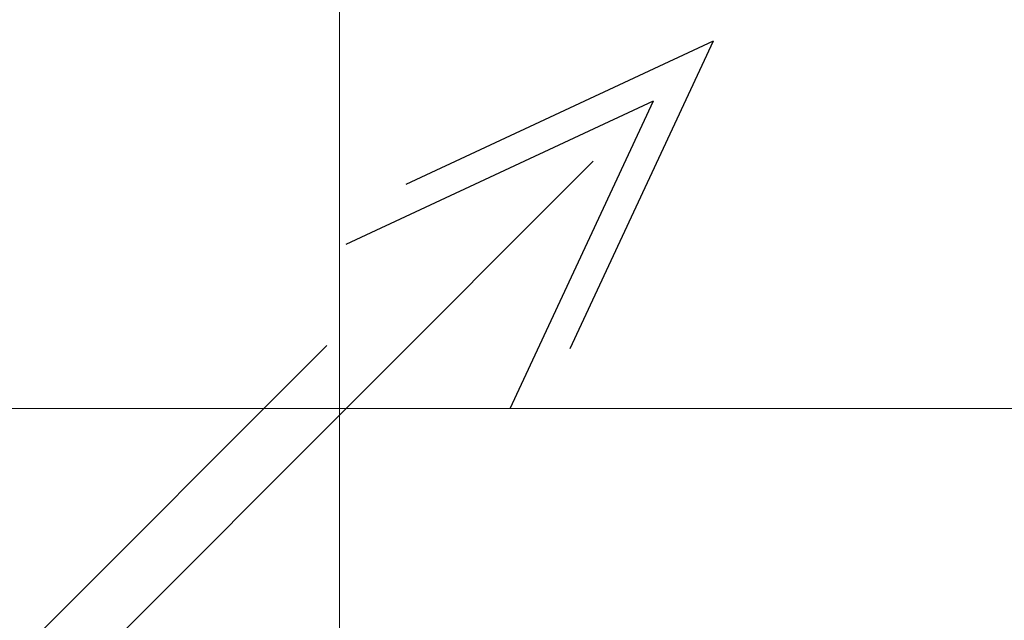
# Model space of a CAD drawing. Extents: x -142 to 528, y -48 to 546.
# Tile 11 of 28: x -67.84 to -59.13, y 50.68 to 55.99. Entities that reach past the tile are written whole.
import ezdxf
from ezdxf.lldxf.tags import DXFTag

# ---------------------------------------------------------------- set-up
doc = ezdxf.new("R2010")
doc.units = 0
doc.layers.get('0').update_dxf_attribs({"lineweight": 35})
doc.layers.add('5_OG-SCHRAFF-FILL', color=7, linetype='Continuous', lineweight=25)
doc.layers.add('S_Abwasser_Entlueftung', color=4, linetype='Nova_70', lineweight=25, true_color=0x00ffff)
doc.layers.add('S_Entlüftung_Beschriftung', color=4, linetype='Continuous', lineweight=18, true_color=0x00ffff)
tags = doc.linetypes.add('fein_strichliert', pattern=[4, 1, -2, 1]).pattern_tags.tags
tags[8:9] = [DXFTag(74, 4), DXFTag(75, 0), DXFTag(340, '0'), DXFTag(46, 0.0), DXFTag(50, 0.0), DXFTag(44, 0.0), DXFTag(45, 0.0)]
tags[6:7] = [DXFTag(74, 4), DXFTag(75, 0), DXFTag(340, '0'), DXFTag(46, 0.0), DXFTag(50, 0.0), DXFTag(44, 0.0), DXFTag(45, 0.0)]
tags[4:5] = [DXFTag(74, 4), DXFTag(75, 0), DXFTag(340, '0'), DXFTag(46, 0.0), DXFTag(50, 0.0), DXFTag(44, 0.0), DXFTag(45, 0.0)]
tags = doc.linetypes.add('Nova_70', pattern='A,2,[130,ltypeshp.shx,S=1,R=-90,X=0,Y=1],2', length=4).pattern_tags.tags
tags[12:13] = [DXFTag(74, 4), DXFTag(75, 0), DXFTag(340, '0'), DXFTag(46, 0.0), DXFTag(50, 0.0), DXFTag(44, 0.0), DXFTag(45, 0.0)]

# ---------------------------------------------------------------- blocks, each defined once
blk = doc.blocks.new('Referenz-A07AMIMB1N', base_point=(-124.3903, -25.0036))
at = {"layer": '5_OG-SCHRAFF-FILL', "color": 0, "lineweight": 13}
blk.add_line((-85.9707, 52.5527), (-32.7849, 52.5527), dxfattribs=at)
blk = doc.blocks.new('Blockreferenz-A07AMIMR1N', base_point=(-71.7222, 45.7858))
at = {"color": 0, "linetype": 'ByBlock', "lineweight": -2, "ltscale": 0.25}
for p, q in [((-61.7078, 55.8002), (-64.4267, 54.5324)), ((-61.7078, 55.8002), (-62.9756, 53.0813)), ((-62.2381, 55.2699), (-64.957, 54.002)), ((-62.2381, 55.2699), (-63.506, 52.551)), ((-70.0152, 47.4928), (-62.7684, 54.7396))]:
    blk.add_line(p, q, dxfattribs=at)
at = {"color": 0, "linetype": 'fein_strichliert', "lineweight": -2, "ltscale": 0.25}
blk.add_line((-65.1234, 53.1102), (-70.3779, 47.8557), dxfattribs=at)
blk = doc.blocks.new('Bauteilbeschriftung-A07AMINZ1N', base_point=(-70.4075, 47.8858))
at = {"color": 0, "linetype": 'ByBlock', "lineweight": -2, "ltscale": 0.18}
blk.add_line((-65.011, 61.6981), (-65.011, 47.8858), dxfattribs=at)

msp = doc.modelspace()

# ---------------------------------------------------------------- block references
at = {"color": 251, "lineweight": 25, "ltscale": 0.25, "true_color": 0x585858}
msp.add_blockref('Referenz-A07AMIMB1N', (-124.3903, -25.0036), dxfattribs=at)
at = {"layer": 'S_Abwasser_Entlueftung', "linetype": 'ByBlock', "ltscale": 0.25}
msp.add_blockref('Blockreferenz-A07AMIMR1N', (-71.7222, 45.7858), dxfattribs=at)
at = {"layer": 'S_Entlüftung_Beschriftung', "ltscale": 0.18}
msp.add_blockref('Bauteilbeschriftung-A07AMINZ1N', (-70.4075, 47.8858), dxfattribs=at)

doc.saveas('drawing.dxf')
